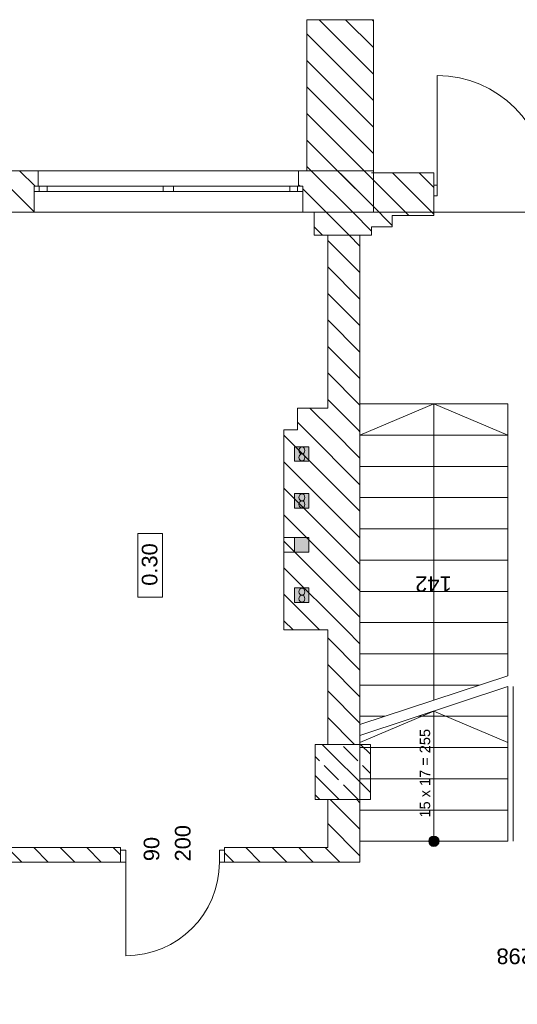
# Model space of a CAD drawing. Header units: millimetres. Extents: x -22315 to 39025, y -47720 to 770.
# Tile 8 of 28: x -5293 to -514, y -32006 to -22550. Entities that reach past the tile are written whole.
import ezdxf

# ---------------------------------------------------------------- set-up
doc = ezdxf.new("R2010")
doc.units = ezdxf.units.MM
for name, color, linetype, lineweight in [('Nowe_2D - Ogólne_Nr_pióra__1', 7, 'Continuous', 9), ('poziom_1 (1)_4_0_Nr_pióra__21_Nr_pióra__7', 7, 'Continuous', 9), ('poziom_1 (1)_4_2D - Ogólne_Nr_pióra__19', 7, 'Continuous', 9), ('poziom_1 (1)_4_2D - Ogólne_Nr_pióra__1_Nr_pióra__7', 7, 'Continuous', 9), ('poziom_1 (1)_4_2D - Ogólne_Nr_pióra__21_Nr_pióra__7', 7, 'Continuous', 9), ('poziom_1 (1)_4_Drzwi ArchiCAD_Nr_pióra__27_Nr_pióra__7', 7, 'Continuous', 9), ('poziom_1 (1)_4_Drzwi ArchiCAD_Nr_pióra__81_Nr_pióra__4', 7, 'Continuous', 9), ('poziom_1 (1)_4_Konstrukcja - Schody', 7, 'Continuous', 9), ('poziom_1 (1)_4_Konstrukcja - Schody_Nr_pióra__81_Nr_pióra__4', 7, 'Continuous', 9), ('poziom_1 (1)_4_Konstrukcja - Stropy_Nr_pióra__81_Nr_pióra__4', 7, 'Continuous', 9), ('poziom_1 (1)_4_Konstrukcja - Słupy_Nr_pióra__1_Nr_pióra__7', 7, 'Continuous', 9), ('poziom_1 (1)_4_Konstrukcja - Słupy_Nr_pióra__82_Nr_pióra__10', 7, 'Continuous', 9), ('poziom_1 (1)_4_Konstrukcja - Ściany zew_Nr_pióra__107_Nr_pióra__10', 7, 'Continuous', 9), ('poziom_1 (1)_4_Konstrukcja - Ściany zew_Nr_pióra__27_Nr_pióra__7', 7, 'Continuous', 9), ('poziom_1 (1)_4_Metryczki pomieszczeń ArchiCADa_Nr_pióra__6_Nr_pióra__5', 7, 'Continuous', 9), ('poziom_1 (1)_4_Okna ArchiCADa_Nr_pióra__101_Nr_pióra__252', 7, 'Continuous', 9), ('poziom_1 (1)_4_Okna ArchiCADa_Nr_pióra__27_Nr_pióra__7', 7, 'Continuous', 9), ('poziom_1 (1)_4_Okna ArchiCADa_Nr_pióra__81_Nr_pióra__4', 7, 'Continuous', 9), ('poziom_1 (1)_4_Znaczniki drzwi ArchiCADa_Nr_pióra__7_Nr_pióra__7', 7, 'Continuous', 9)]:
    doc.layers.add(name, color=color, linetype=linetype, lineweight=lineweight)
doc.styles.add('GENERATED_STYLE_1', font='arial.ttf')
pattern_1 = [(135, (37205, -40790), (127.2792, 127.2792), [])]

msp = doc.modelspace()

# ---------------------------------------------------------------- hatches: boundary and pattern name
at = {"layer": 'poziom_1 (1)_4_2D - Ogólne_Nr_pióra__19', "linetype": 'ByBlock'}
for points in [[(-1895.7, -24018.2), (-1916.9, -24018.2), (-1916.9, -24022.7), (-1895.7, -24022.7)], [(-2026.5, -24616.1), (-2333.3, -24616.1), (-2333.3, -24623), (-2026.5, -24623)], [(-2655, -26650.5), (-2655, -26790.5), (-2515, -26790.5), (-2515, -26650.5)], [(-2655, -27101.6), (-2655, -27241.6), (-2515, -27241.6), (-2515, -27101.6)], [(-2655, -27522.5), (-2655, -27662.5), (-2515, -27662.5), (-2515, -27522.5)], [(-2655, -28006.8), (-2655, -28146.8), (-2515, -28146.8), (-2515, -28006.8)]]:
    msp.add_hatch(color=256, dxfattribs=at).paths.add_polyline_path(points)
at = {"layer": 'poziom_1 (1)_4_Konstrukcja - Schody', "linetype": 'ByBlock'}
msp.add_hatch(color=256, dxfattribs=at).paths.add_polyline_path([(-1315, -30390), (-1323.2, -30390.7), (-1331.2, -30392.7), (-1338.8, -30396), (-1345.7, -30400.5), (-1351.8, -30406.1), (-1356.9, -30412.7), (-1360.8, -30419.9), (-1363.5, -30427.7), (-1364.8, -30435.9), (-1364.8, -30444.1), (-1363.5, -30452.3), (-1360.8, -30460.1), (-1356.9, -30467.3), (-1351.8, -30473.9), (-1345.7, -30479.5), (-1338.8, -30484), (-1331.2, -30487.3), (-1323.2, -30489.3), (-1315, -30490), (-1306.8, -30489.3), (-1298.8, -30487.3), (-1291.2, -30484), (-1284.3, -30479.5), (-1278.2, -30473.9), (-1273.1, -30467.3), (-1269.2, -30460.1), (-1266.5, -30452.3), (-1265.2, -30444.1), (-1265.2, -30435.9), (-1266.5, -30427.7), (-1269.2, -30419.9), (-1273.1, -30412.7), (-1278.2, -30406.1), (-1284.3, -30400.5), (-1291.2, -30396), (-1298.8, -30392.7), (-1306.8, -30390.7)])
at = {"layer": 'poziom_1 (1)_4_Konstrukcja - Słupy_Nr_pióra__82_Nr_pióra__10', "linetype": 'ByBlock'}
h = msp.add_hatch(dxfattribs=at)
h.set_pattern_fill('BETON_ZBROJONY_0004', color=256, angle=270, style=0, pattern_type=2)
h.set_pattern_definition([(135, (37205, -40790), (183.8478, 183.8478), []), (135, (37113.08, -40881.92), (183.8478, 183.8478), [195, -65])])
h.paths.add_polyline_path([(-1925, -30040), (-1925, -29510), (-2455, -29510), (-2455, -30040)])
at = {"layer": 'poziom_1 (1)_4_Konstrukcja - Ściany zew_Nr_pióra__107_Nr_pióra__10', "linetype": 'ByBlock'}
h = msp.add_hatch(dxfattribs=at)
h.set_pattern_fill('BLOCZKI_CERAMICZNE_0004', color=256, angle=270, style=0, pattern_type=2)
h.set_pattern_definition(pattern_1)
h.paths.add_polyline_path([(-2535, -22550), (-2535, -24000), (-1895, -24400), (-1895, -22550)])
h = msp.add_hatch(dxfattribs=at)
h.set_pattern_fill('BLOCZKI_CERAMICZNE_0004', color=256, angle=270, style=0, pattern_type=2)
h.set_pattern_definition(pattern_1)
h.paths.add_polyline_path([(-5155, -24400), (-5155, -24150), (-5115, -24150), (-5115, -24000), (-5625, -24000), (-5625, -24150), (-5585, -24150), (-5585, -24400)])
h = msp.add_hatch(dxfattribs=at)
h.set_pattern_fill('BLOCZKI_CERAMICZNE_0004', color=256, angle=270, style=0, pattern_type=2)
h.set_pattern_definition(pattern_1)
h.paths.add_polyline_path([(-2575, -24400), (-1895, -24400), (-1895, -24000), (-2615, -24000), (-2615, -24150), (-2575, -24150)])
h = msp.add_hatch(dxfattribs=at)
h.set_pattern_fill('BLOCZKI_CERAMICZNE_0004', color=256, angle=270, style=0, pattern_type=2)
h.set_pattern_definition(pattern_1)
h.paths.add_polyline_path([(-1715, -24020), (-1915, -24020), (-1915, -24540), (-1715, -24540)])
h = msp.add_hatch(dxfattribs=at)
h.set_pattern_fill('BLOCZKI_CERAMICZNE_0004', color=256, angle=270, style=0, pattern_type=2)
h.set_pattern_definition(pattern_1)
h.paths.add_polyline_path([(-1715, -24430), (-1315, -24430), (-1315, -24020), (-1715, -24020)])
h = msp.add_hatch(dxfattribs=at)
h.set_pattern_fill('BLOCZKI_CERAMICZNE_0004', color=256, angle=270, style=0, pattern_type=2)
h.set_pattern_definition(pattern_1)
h.paths.add_polyline_path([(-1915, -24620), (-1915, -24400), (-2465, -24400), (-2465, -24620)])
h = msp.add_hatch(dxfattribs=at)
h.set_pattern_fill('BLOCZKI_CERAMICZNE_0004', color=256, angle=270, style=0, pattern_type=2)
h.set_pattern_definition(pattern_1)
h.paths.add_polyline_path([(-2025, -26280), (-2025, -24620), (-2335, -24620), (-2335, -26280)])
h = msp.add_hatch(dxfattribs=at)
h.set_pattern_fill('BLOCZKI_CERAMICZNE_0004', color=256, angle=270, style=0, pattern_type=2)
h.set_pattern_definition(pattern_1)
h.paths.add_polyline_path([(-2025, -26490), (-2025, -26280), (-2625, -26280), (-2625, -26490)])
h = msp.add_hatch(dxfattribs=at)
h.set_pattern_fill('BLOCZKI_CERAMICZNE_0004', color=256, angle=270, style=0, pattern_type=2)
h.set_pattern_definition(pattern_1)
h.paths.add_polyline_path([(-2025, -28410), (-2025, -26490), (-2755, -26490), (-2755, -28410)])
h = msp.add_hatch(dxfattribs=at)
h.set_pattern_fill('BLOCZKI_CERAMICZNE_0004', color=256, angle=270, style=0, pattern_type=2)
h.set_pattern_definition(pattern_1)
h.paths.add_polyline_path([(-2335, -29510), (-2025, -29510), (-2025, -28410), (-2335, -28410)])
h = msp.add_hatch(dxfattribs=at)
h.set_pattern_fill('BLOCZKI_CERAMICZNE_0004', color=256, angle=270, style=0, pattern_type=2)
h.set_pattern_definition(pattern_1)
h.paths.add_polyline_path([(-2335, -30500), (-2025, -30640), (-2025, -30040), (-2335, -30040)])
h = msp.add_hatch(dxfattribs=at)
h.set_pattern_fill('BLOCZKI_CERAMICZNE_0004', color=256, angle=270, style=0, pattern_type=2)
h.set_pattern_definition(pattern_1)
h.paths.add_polyline_path([(-12665, -30500), (-12665, -30640), (-4325, -30640), (-4325, -30500)])
h = msp.add_hatch(dxfattribs=at)
h.set_pattern_fill('BLOCZKI_CERAMICZNE_0004', color=256, angle=270, style=0, pattern_type=2)
h.set_pattern_definition(pattern_1)
h.paths.add_polyline_path([(-3325, -30640), (-2025, -30640), (-2335, -30500), (-3325, -30500)])

# ---------------------------------------------------------------- linework, layer by layer
at = {"layer": 'poziom_1 (1)_4_0_Nr_pióra__21_Nr_pióra__7', "linetype": 'ByBlock'}
msp.add_line((-555, -30440), (-555, -28955.3), dxfattribs=at)
at = {"layer": 'poziom_1 (1)_4_2D - Ogólne_Nr_pióra__1_Nr_pióra__7', "linetype": 'ByBlock'}
for p, q in [((-2655, -27522.5), (-2755, -27522.5)), ((-2655, -27662.5), (-2755, -27662.5))]:
    msp.add_line(p, q, dxfattribs=at)
at = {"layer": 'poziom_1 (1)_4_2D - Ogólne_Nr_pióra__1_Nr_pióra__7', "linetype": 'ByBlock', "flags": 128}
for points in [[(-2655, -26650.5), (-2515, -26650.5), (-2515, -26790.5), (-2655, -26790.5)], [(-2655, -27101.6), (-2515, -27101.6), (-2515, -27241.6), (-2655, -27241.6)], [(-2655, -27522.5), (-2515, -27522.5), (-2515, -27662.5), (-2655, -27662.5)], [(-2655, -28006.8), (-2515, -28006.8), (-2515, -28146.8), (-2655, -28146.8)]]:
    msp.add_lwpolyline(points, close=True, dxfattribs=at)
at = {"layer": 'poziom_1 (1)_4_2D - Ogólne_Nr_pióra__1_Nr_pióra__7', "linetype": 'ByBlock'}
for centre in [(-2583.1, -26687.1), (-2583.1, -26754.3), (-2583.1, -27138.2), (-2583.1, -27205.4), (-2583.1, -28043.4), (-2583.1, -28110.6)]:
    msp.add_ellipse(centre, major_axis=(0, 33.6), ratio=0.860295, dxfattribs=at)
at = {"layer": 'poziom_1 (1)_4_2D - Ogólne_Nr_pióra__21_Nr_pióra__7', "linetype": 'ByBlock'}
msp.add_line((-1895, -22550), (-2535, -22550), dxfattribs=at)
at = {"layer": 'poziom_1 (1)_4_Drzwi ArchiCAD_Nr_pióra__27_Nr_pióra__7', "linetype": 'ByBlock'}
for p, q in [((-1315, -24140), (-1315, -24240)), ((-4325, -30640), (-4325, -30525)), ((-3325, -30640), (-3325, -30525))]:
    msp.add_line(p, q, dxfattribs=at)
at = {"layer": 'poziom_1 (1)_4_Drzwi ArchiCAD_Nr_pióra__81_Nr_pióra__4', "linetype": 'ByBlock'}
for p, q in [((-1283, -24140), (-1283, -23087)), ((-1283, -24140), (-1315, -24140)), ((-1315, -24140), (-1315, -24240)), ((-1283, -24240), (-1283, -24140)), ((-1315, -24240), (-1283, -24240)), ((-4275, -30525), (-4325, -30525)), ((-4325, -30525), (-4325, -30640)), ((-4275, -30640), (-4275, -30525)), ((-3325, -30525), (-3375, -30525)), ((-3375, -30525), (-3375, -30640)), ((-3325, -30640), (-3325, -30525)), ((-4325, -30640), (-4275, -30640)), ((-4275, -30640), (-4275, -31540)), ((-3375, -30640), (-3325, -30640))]:
    msp.add_line(p, q, dxfattribs=at)
for centre, radius, start, end in [((-1283, -24140), 1053, 0, 90), ((-4275, -30640), 900, 270, 0)]:
    msp.add_arc(centre, radius, start, end, dxfattribs=at)
at = {"layer": 'poziom_1 (1)_4_Konstrukcja - Schody_Nr_pióra__81_Nr_pióra__4', "linetype": 'ByBlock'}
for p, q in [((-2025, -29320), (-2025, -26240)), ((-605, -26240), (-2025, -26240)), ((-605, -26240), (-2025, -26240)), ((-1315, -26240), (-2025, -26540)), ((-1315, -29085), (-1315, -26240)), ((-1315, -26240), (-605, -26540)), ((-605, -28850), (-605, -26240)), ((-605, -26540), (-2025, -26540)), ((-605, -26840), (-2025, -26840)), ((-605, -27140), (-2025, -27140)), ((-605, -27440), (-2025, -27440)), ((-605, -27740), (-2025, -27740)), ((-605, -28040), (-2025, -28040)), ((-605, -28340), (-2025, -28340)), ((-605, -28640), (-2025, -28640)), ((-605, -28850), (-2025, -29320)), ((-876.9, -28940), (-2025, -28940)), ((-605, -28955.3), (-2025, -29425.3)), ((-605, -30440), (-605, -28955.3)), ((-1315, -29190.3), (-2025, -29490.3)), ((-1315, -30440), (-1315, -29190.3)), ((-1315, -29190.3), (-605, -29490.3)), ((-1783.3, -29240), (-2025, -29240)), ((-605, -29240), (-1465.1, -29240)), ((-2025, -30440), (-2025, -29425.3)), ((-605, -29540), (-2025, -29540)), ((-605, -29840), (-2025, -29840)), ((-605, -30140), (-2025, -30140)), ((-605, -30440), (-2025, -30440)), ((-605, -30440), (-2025, -30440))]:
    msp.add_line(p, q, dxfattribs=at)
msp.add_circle((-1315, -30440), 50, dxfattribs=at)
at = {"layer": 'poziom_1 (1)_4_Konstrukcja - Stropy_Nr_pióra__81_Nr_pióra__4', "linetype": 'ByBlock', "flags": 128}
msp.add_lwpolyline([(4215, -35450), (4215, -38750), (4215, -41036.5), (4705, -41036.5), (4705, -45260), (1255, -45260), (955, -45260), (955, -45900), (-20980, -45900), (-20980, -24400), (1830, -24400), (1830, -30460), (1335, -30460), (1335, -36015), (2985, -36015), (2985, -35450)], close=True, dxfattribs=at)
at = {"layer": 'poziom_1 (1)_4_Konstrukcja - Słupy_Nr_pióra__1_Nr_pióra__7', "linetype": 'ByBlock', "flags": 128}
msp.add_lwpolyline([(-1925, -30040), (-1925, -29510), (-2455, -29510), (-2455, -30040)], close=True, dxfattribs=at)
at = {"layer": 'poziom_1 (1)_4_Konstrukcja - Ściany zew_Nr_pióra__27_Nr_pióra__7', "linetype": 'ByBlock'}
for p, q in [((-5115, -24000), (-5115, -24150)), ((-2615, -24000), (-2615, -24150)), ((-1315, -24020), (-1315, -24140)), ((-5115, -24150), (-5155, -24150)), ((-5155, -24150), (-5155, -24200)), ((-5155, -24200), (-5155, -24400)), ((-2615, -24150), (-2575, -24150)), ((-2575, -24150), (-2575, -24200)), ((-2575, -24200), (-2575, -24400)), ((-1315, -24140), (-1315, -24240)), ((-1315, -24240), (-1315, -24430)), ((-4325, -30525), (-4325, -30500)), ((-4325, -30640), (-4325, -30525)), ((-3325, -30525), (-3325, -30500)), ((-3325, -30640), (-3325, -30525))]:
    msp.add_line(p, q, dxfattribs=at)
at = {"layer": 'poziom_1 (1)_4_Konstrukcja - Ściany zew_Nr_pióra__27_Nr_pióra__7', "linetype": 'ByBlock', "flags": 128}
for points in [[(-2535, -22550), (-2535, -24000)], [(-1895, -24400), (-1895, -22550)], [(-5115, -24000), (-5625, -24000)], [(-1895, -24000), (-2615, -24000)], [(-1715, -24020), (-1915, -24020)], [(-1315, -24020), (-1715, -24020)], [(-5425, -24400), (-5155, -24400)], [(-2575, -24400), (-2465, -24400)], [(-2465, -24400), (-2465, -24620)], [(-1915, -24400), (-1895, -24400)], [(-1715, -24430), (-1315, -24430)], [(-1715, -24540), (-1715, -24430)], [(-1915, -24540), (-1715, -24540)], [(-1915, -24620), (-1915, -24540)], [(-2465, -24620), (-1915, -24620)], [(-2025, -24620), (-2335, -24620)], [(-2335, -24620), (-2335, -26280)], [(-2025, -26280), (-2025, -24620)], [(-2335, -26280), (-2625, -26280)], [(-2625, -26280), (-2625, -26490)], [(-2025, -26490), (-2025, -26280)], [(-2625, -26490), (-2755, -26490)], [(-2755, -26490), (-2755, -28410)], [(-2025, -28410), (-2025, -26490)], [(-2755, -28410), (-2335, -28410)], [(-2335, -28410), (-2335, -29510)], [(-2025, -29510), (-2025, -28410)], [(-2335, -30040), (-2335, -30500)], [(-2025, -30640), (-2025, -30040)], [(-4325, -30500), (-6325, -30500)], [(-2335, -30500), (-3325, -30500)], [(-12665, -30640), (-4325, -30640)], [(-3325, -30640), (-2025, -30640)]]:
    msp.add_lwpolyline(points, dxfattribs=at)
at = {"layer": 'poziom_1 (1)_4_Metryczki pomieszczeń ArchiCADa_Nr_pióra__6_Nr_pióra__5', "linetype": 'ByBlock'}
for p, q in [((-4158.5, -28094.8), (-4158.5, -27484.7)), ((-4158.5, -27484.7), (-3922.7, -27484.7)), ((-3922.7, -27484.7), (-3922.7, -28094.8)), ((-3922.7, -28094.8), (-4158.5, -28094.8))]:
    msp.add_line(p, q, dxfattribs=at)
at = {"layer": 'poziom_1 (1)_4_Okna ArchiCADa_Nr_pióra__101_Nr_pióra__252', "linetype": 'ByBlock'}
for p, q in [((-5030, -24150), (-5155, -24150)), ((-5155, -24200), (-5030, -24200)), ((-5030, -24200), (-5030, -24150)), ((-3865, -24150), (-3915, -24150)), ((-3915, -24150), (-3915, -24200)), ((-3915, -24200), (-3865, -24200)), ((-3815, -24150), (-3865, -24150)), ((-3865, -24200), (-3815, -24200)), ((-3815, -24200), (-3815, -24150)), ((-2575, -24150), (-2700, -24150)), ((-2700, -24150), (-2700, -24200)), ((-2700, -24200), (-2575, -24200))]:
    msp.add_line(p, q, dxfattribs=at)
at = {"layer": 'poziom_1 (1)_4_Okna ArchiCADa_Nr_pióra__27_Nr_pióra__7', "linetype": 'ByBlock'}
for p, q in [((-5155, -24150), (-5155, -24200)), ((-5115, -24150), (-5155, -24150)), ((-2615, -24150), (-2575, -24150)), ((-2575, -24150), (-2575, -24200))]:
    msp.add_line(p, q, dxfattribs=at)
at = {"layer": 'poziom_1 (1)_4_Okna ArchiCADa_Nr_pióra__81_Nr_pióra__4', "linetype": 'ByBlock'}
for p, q in [((-5115, -24000), (-2615, -24000)), ((-5105, -24150), (-5105, -24200)), ((-3915, -24150), (-5030, -24150)), ((-5030, -24200), (-3915, -24200)), ((-2700, -24150), (-3815, -24150)), ((-3815, -24200), (-2700, -24200)), ((-2625, -24150), (-2625, -24200)), ((-5155, -24400), (-2575, -24400))]:
    msp.add_line(p, q, dxfattribs=at)

# ---------------------------------------------------------------- texts
at = {"layer": 'Nowe_2D - Ogólne_Nr_pióra__1', "linetype": 'ByBlock', "char_height": 150, "attachment_point": 7, "rotation": 180, "style": 'GENERATED_STYLE_1'}
for s, insert in [('\\A1;142', (-1144.3, -27894.2)), ('\\A1;298', (-364.3, -31467.8))]:
    msp.add_mtext(s, dxfattribs=dict(at, insert=insert))
at = {"layer": 'poziom_1 (1)_4_Konstrukcja - Schody_Nr_pióra__81_Nr_pióra__4', "linetype": 'ByBlock', "insert": (-1400.2, -30250.8), "char_height": 100, "attachment_point": 4, "rotation": 90, "style": 'GENERATED_STYLE_1'}
msp.add_mtext('\\A1; 15 x 17 = 255', dxfattribs=at)
at = {"layer": 'poziom_1 (1)_4_Metryczki pomieszczeń ArchiCADa_Nr_pióra__6_Nr_pióra__5', "linetype": 'ByBlock', "insert": (-4121.1, -27986.1), "char_height": 150, "attachment_point": 1, "rotation": 90, "style": 'GENERATED_STYLE_1'}
msp.add_mtext('\\A1;0.30', dxfattribs=at)
at = {"layer": 'poziom_1 (1)_4_Znaczniki drzwi ArchiCADa_Nr_pióra__7_Nr_pióra__7', "linetype": 'ByBlock', "char_height": 150, "attachment_point": 7, "rotation": 90, "style": 'GENERATED_STYLE_1'}
for s, insert in [('\\A1;200', (-3650.3, -30633.9)), ('\\A1;90', (-3950.3, -30631.3))]:
    msp.add_mtext(s, dxfattribs=dict(at, insert=insert))

doc.saveas('drawing.dxf')
